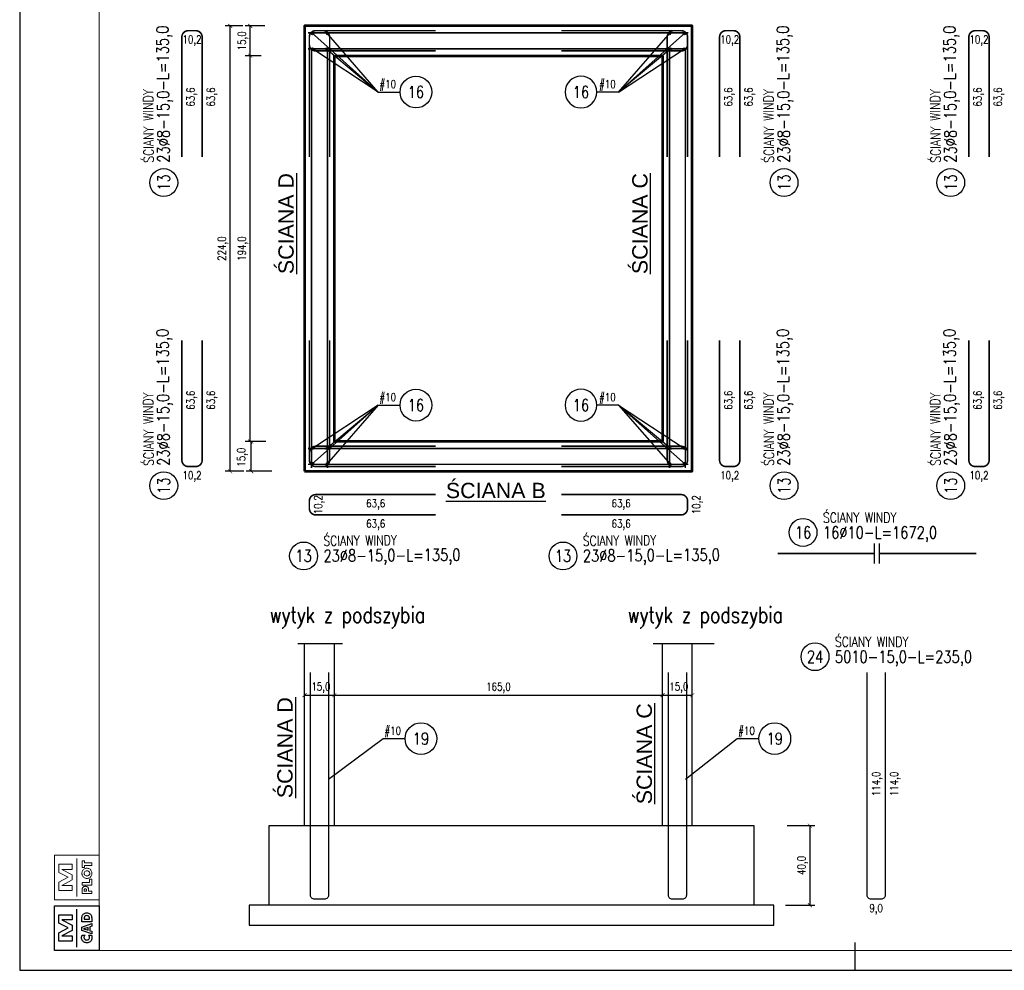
# Model space of a CAD drawing. Header units: millimetres. Extents: x 49320 to 60117, y -4209 to 20568.
# Tile 161 of 252: x 55496 to 55992, y 605 to 1083. Entities that reach past the tile are written whole.
import ezdxf
from ezdxf.enums import TextEntityAlignment as Align

# ---------------------------------------------------------------- set-up
doc = ezdxf.new("R2010")
doc.units = ezdxf.units.MM
doc.linetypes.add('_DASH', pattern=[10, 8, -2])
doc.linetypes.add('CONTINOUS', pattern=[0])
doc.layers.add('_AA ściany proj.', color=7, linetype='CONTINOUS', lineweight=53, true_color=0x0037db)
for name, color, linetype in [('_mt_wymiary konstr', 3, 'Continuous'), ('e-cad_cienkie', 1, 'Continuous'), ('e-cad_opisy', 7, 'Continuous'), ('e-cad_prety_przekroj', 4, 'Continuous'), ('e-cad_prety_widok', 3, 'Continuous'), ('e-cad_wymiary', 1, 'Continuous'), ('M_Ramki markery', 1, 'Continuous'), ('M_Ramki znaczniki', 6, 'Continuous'), ('RAMKA', 3, 'Continuous')]:
    doc.layers.add(name, color=color, linetype=linetype)
doc.layers.add('e-cad_rzutnie', color=61, linetype='Continuous', plot=False)
for name, color, linetype, lineweight in [('M_Ramki do druku', 7, 'Continuous', 25), ('M_Ramki rysunków', 2, 'Continuous', 25), ('OBRYS', 2, 'Continuous', 25)]:
    doc.layers.add(name, color=color, linetype=linetype, lineweight=lineweight)
doc.styles.add('ARIAL_CE', font='txt', dxfattribs={"height": 12})
doc.styles.add('e-cad_1', font='simplex.shx', dxfattribs={"width": 0.8})
doc.styles.add('MCAD_TS', font='GENISO.SHX', dxfattribs={"width": 0.8})
doc.dimstyles.new('e-cad_1_20_[cm]', dxfattribs={"dimtxt": 0.18, "dimasz": 0.18, "dimexe": 0.18, "dimexo": 0.0625, "dimgap": 0.09, "dimtad": 0, "dimtih": 1, "dimtoh": 1, "dimdec": 4, "dimzin": 0, "dimdsep": 46, "dimtxsty": 'Standard', "dimcen": 0.09, "dimadec": 0, "dimazin": 0, "dimtfac": 1, "dimtdec": 4, "dimtofl": 0, "dimtmove": 0, "dimatfit": 3, "dimfxl": 1, "dimtolj": 1, "dimtzin": 0, "dimarcsym": 0})
doc.dimstyles.new('e-cad_1_20_[mm]', dxfattribs={"dimtxt": 0.18, "dimasz": 0.18, "dimexe": 0.18, "dimexo": 0.0625, "dimgap": 0.09, "dimtad": 0, "dimtih": 1, "dimtoh": 1, "dimdec": 4, "dimzin": 0, "dimdsep": 46, "dimtxsty": 'Standard', "dimcen": 0.09, "dimadec": 0, "dimazin": 0, "dimtfac": 1, "dimtdec": 4, "dimtofl": 0, "dimtmove": 0, "dimatfit": 3, "dimfxl": 1, "dimtolj": 1, "dimtzin": 0, "dimarcsym": 0})

# ---------------------------------------------------------------- blocks, each defined once
blk = doc.blocks.new('_ArchTick')
at = {"color": 0, "linetype": 'ByBlock', "const_width": 0.15}
blk.add_lwpolyline([(-0.5, -0.5), (0.5, 0.5)], dxfattribs=at)
blk = doc.blocks.new('*D1420')
at = {"layer": '_mt_wymiary konstr', "lineweight": -2, "ltscale": 0.08}
for p, q in [((55620.12, 871.23), (55610.29, 871.23)), ((55612.79, 856.23), (55612.79, 871.23)), ((55623.07, 856.23), (55610.29, 856.23))]:
    blk.add_line(p, q, dxfattribs=at)
at = {"layer": 'Defpoints', "color": 0}
for p in [(55612.79, 871.23), (55621.37, 871.23), (55624.32, 856.23)]:
    blk.add_point(p, dxfattribs=at)
at = {"layer": '_mt_wymiary konstr', "linetype": 'ByBlock', "lineweight": -2, "xscale": 2, "yscale": 2, "zscale": 2}
for p, rotation in [((55612.79, 871.23), 90), ((55612.79, 856.23), 270)]:
    blk.add_blockref('_ArchTick', p, dxfattribs=dict(at, rotation=rotation))
at = {"layer": '_mt_wymiary konstr', "color": 7, "insert": (55608.35, 863.33), "char_height": 4, "attachment_point": 5, "rotation": 90, "style": 'e-cad_1'}
blk.add_mtext('15,0', dxfattribs=at)
blk = doc.blocks.new('*D1421')
at = {"layer": '_mt_wymiary konstr', "lineweight": -2, "ltscale": 0.08}
for p, q in [((55617.84, 1065.23), (55609.75, 1065.23)), ((55612.25, 871.23), (55612.25, 1065.23)), ((55620.12, 871.23), (55609.75, 871.23))]:
    blk.add_line(p, q, dxfattribs=at)
at = {"layer": 'Defpoints', "color": 0}
for p in [(55612.25, 1065.23), (55619.09, 1065.23), (55621.37, 871.23)]:
    blk.add_point(p, dxfattribs=at)
at = {"layer": '_mt_wymiary konstr', "linetype": 'ByBlock', "lineweight": -2, "xscale": 2, "yscale": 2, "zscale": 2}
for p, rotation in [((55612.25, 1065.23), 90), ((55612.25, 871.23), 270)]:
    blk.add_blockref('_ArchTick', p, dxfattribs=dict(at, rotation=rotation))
at = {"layer": '_mt_wymiary konstr', "color": 7, "insert": (55608.62, 968.23), "char_height": 4, "attachment_point": 5, "rotation": 90, "style": 'e-cad_1'}
blk.add_mtext('194,0', dxfattribs=at)
blk = doc.blocks.new('*D1422')
at = {"layer": '_mt_wymiary konstr', "lineweight": -2, "ltscale": 0.08}
for p, q in [((55608.5, 1080.23), (55599.68, 1080.23)), ((55602.18, 856.23), (55602.18, 1080.23)), ((55609.04, 856.23), (55599.68, 856.23))]:
    blk.add_line(p, q, dxfattribs=at)
at = {"layer": 'Defpoints', "color": 0}
for p in [(55602.18, 1080.23), (55609.75, 1080.23), (55610.29, 856.23)]:
    blk.add_point(p, dxfattribs=at)
at = {"layer": '_mt_wymiary konstr', "linetype": 'ByBlock', "lineweight": -2, "xscale": 2, "yscale": 2, "zscale": 2}
for p, rotation in [((55602.18, 1080.23), 90), ((55602.18, 856.23), 270)]:
    blk.add_blockref('_ArchTick', p, dxfattribs=dict(at, rotation=rotation))
at = {"layer": '_mt_wymiary konstr', "color": 7, "insert": (55598.55, 968.23), "char_height": 4, "attachment_point": 5, "rotation": 90, "style": 'e-cad_1'}
blk.add_mtext('224,0', dxfattribs=at)
blk = doc.blocks.new('*D1424')
at = {"layer": '_mt_wymiary konstr', "lineweight": -2, "ltscale": 0.08}
for p, q in [((55619.59, 1080.23), (55609.75, 1080.23)), ((55612.25, 1065.23), (55612.25, 1080.23)), ((55617.84, 1065.23), (55609.75, 1065.23))]:
    blk.add_line(p, q, dxfattribs=at)
at = {"layer": 'Defpoints', "color": 0}
for p in [(55612.25, 1080.23), (55620.84, 1080.23), (55619.09, 1065.23)]:
    blk.add_point(p, dxfattribs=at)
at = {"layer": '_mt_wymiary konstr', "linetype": 'ByBlock', "lineweight": -2, "xscale": 2, "yscale": 2, "zscale": 2}
for p, rotation in [((55612.25, 1080.23), 90), ((55612.25, 1065.23), 270)]:
    blk.add_blockref('_ArchTick', p, dxfattribs=dict(at, rotation=rotation))
at = {"layer": '_mt_wymiary konstr', "color": 7, "insert": (55608.62, 1072.73), "char_height": 4, "attachment_point": 5, "rotation": 90, "style": 'e-cad_1'}
blk.add_mtext('15,0', dxfattribs=at)
blk = doc.blocks.new('mcadram')
at = {"color": 0, "linetype": 'ByBlock'}
for points in [[(-11.21, 0), (-11.21, 11.21), (0, 11.21), (0, 0)], [(-6.78, 2.37), (-10.13, 2.37), (-10.13, 4.43), (-7.84, 5.67), (-10.13, 6.89), (-10.13, 8.96), (-6.78, 8.96), (-6.78, 7.68), (-9.42, 7.68), (-6.78, 6.32), (-6.78, 5), (-9.42, 3.65), (-6.78, 3.65)], [(-1.88, 7.19), (-4.38, 7.19), (-4.38, 7.71), (-4.37, 8.06), (-4.35, 8.34), (-4.32, 8.53), (-4.28, 8.69), (-4.22, 8.83), (-4.14, 8.96), (-4.02, 9.1), (-3.88, 9.22), (-3.72, 9.32), (-3.54, 9.39), (-3.34, 9.43), (-3.13, 9.44), (-2.91, 9.43), (-2.72, 9.39), (-2.54, 9.32), (-2.38, 9.22), (-2.23, 9.1), (-2.11, 8.96), (-2.04, 8.83), (-1.98, 8.7), (-1.93, 8.55), (-1.9, 8.36), (-1.89, 8.12), (-1.88, 7.83), (-1.88, 7.71)], [(-2.44, 7.87), (-2.44, 7.98), (-2.46, 8.22), (-2.51, 8.42), (-2.6, 8.57), (-2.74, 8.67), (-2.91, 8.73), (-3.13, 8.75), (-3.34, 8.73), (-3.52, 8.67), (-3.65, 8.56), (-3.74, 8.42), (-3.8, 8.22), (-3.82, 7.98), (-3.82, 7.86)], [(-1.88, 4.16), (-4.38, 5.02), (-4.38, 5.87), (-1.88, 6.73), (-1.88, 6.06), (-2.33, 5.93), (-2.33, 4.96), (-1.88, 4.83)], [(-2.81, 5.11), (-2.81, 5.79), (-3.64, 5.53), (-3.67, 5.52), (-3.71, 5.51), (-3.76, 5.5), (-3.82, 5.49), (-3.89, 5.47), (-3.97, 5.45), (-3.91, 5.43), (-3.85, 5.42), (-3.8, 5.4), (-3.74, 5.39), (-3.69, 5.38), (-3.64, 5.36)], [(-4.28, 3.85), (-3.53, 3.85), (-3.63, 3.75), (-3.7, 3.66), (-3.76, 3.57), (-3.8, 3.47), (-3.83, 3.37), (-3.83, 3.27), (-3.81, 3.09), (-3.75, 2.93), (-3.63, 2.8), (-3.49, 2.7), (-3.31, 2.64), (-3.11, 2.62), (-2.92, 2.64), (-2.76, 2.7), (-2.61, 2.8), (-2.5, 2.94), (-2.44, 3.09), (-2.42, 3.27), (-2.42, 3.38), (-2.45, 3.47), (-2.49, 3.57), (-2.55, 3.66), (-2.62, 3.76), (-2.72, 3.85), (-1.97, 3.85), (-1.92, 3.74), (-1.89, 3.63), (-1.85, 3.53), (-1.83, 3.42), (-1.82, 3.31), (-1.82, 3.2), (-1.82, 3.07), (-1.84, 2.94), (-1.86, 2.82), (-1.9, 2.71), (-1.95, 2.61), (-2.01, 2.51), (-2.15, 2.33), (-2.3, 2.19), (-2.48, 2.08), (-2.68, 2), (-2.89, 1.95), (-3.12, 1.93), (-3.31, 1.94), (-3.48, 1.97), (-3.65, 2.03), (-3.8, 2.1), (-3.94, 2.19), (-4.07, 2.31), (-4.18, 2.43), (-4.27, 2.56), (-4.34, 2.71), (-4.39, 2.86), (-4.42, 3.03), (-4.43, 3.2), (-4.43, 3.31), (-4.42, 3.42), (-4.4, 3.53), (-4.37, 3.63), (-4.33, 3.74)]]:
    blk.add_lwpolyline(points, close=True, dxfattribs=at)
blk.add_lwpolyline([(-5.6, 0.82), (-5.6, 10.39)], dxfattribs=at)
blk = doc.blocks.new('mplotram')
at = {"color": 0, "linetype": 'ByBlock', "lineweight": -2}
for points in [[(-11.21, 0), (-11.21, 11.21), (0, 11.21), (0, 0)], [(-6.78, 2.37), (-10.13, 2.37), (-10.13, 4.43), (-7.84, 5.67), (-10.13, 6.89), (-10.13, 8.96), (-6.78, 8.96), (-6.78, 7.68), (-9.42, 7.68), (-6.78, 6.32), (-6.78, 5), (-9.42, 3.65), (-6.78, 3.65)], [(-3.08, 7.96), (-2.91, 7.95), (-2.75, 7.92), (-2.59, 7.87), (-2.45, 7.79), (-2.31, 7.7), (-2.19, 7.59), (-2.08, 7.46), (-1.99, 7.32), (-1.91, 7.17), (-1.86, 7.01), (-1.83, 6.84), (-1.82, 6.67), (-1.83, 6.5), (-1.86, 6.34), (-1.91, 6.18), (-1.99, 6.02), (-2.08, 5.89), (-2.19, 5.76), (-2.31, 5.65), (-2.45, 5.55), (-2.6, 5.48), (-2.75, 5.42), (-2.91, 5.39), (-3.08, 5.38), (-3.25, 5.39), (-3.41, 5.42), (-3.57, 5.48), (-3.72, 5.55), (-3.85, 5.65), (-3.98, 5.76), (-4.09, 5.89), (-4.18, 6.02), (-4.25, 6.18), (-4.31, 6.34), (-4.34, 6.5), (-4.35, 6.67), (-4.34, 6.84), (-4.31, 7.01), (-4.25, 7.17), (-4.18, 7.32), (-4.09, 7.46), (-3.98, 7.59), (-3.85, 7.7), (-3.72, 7.79), (-3.57, 7.87), (-3.41, 7.92), (-3.25, 7.95)], [(-1.88, 8.66), (-3.72, 8.66), (-3.72, 8.12), (-4.29, 8.12), (-4.29, 9.86), (-3.72, 9.86), (-3.72, 9.32), (-1.88, 9.32)], [(-1.88, 3.74), (-4.29, 3.74), (-4.29, 4.4), (-2.44, 4.4), (-2.44, 5.22), (-1.88, 5.22)], [(-2.37, 6.67), (-2.4, 6.84), (-2.46, 7), (-2.57, 7.12), (-2.72, 7.22), (-2.89, 7.28), (-3.08, 7.3), (-3.27, 7.28), (-3.44, 7.22), (-3.59, 7.12), (-3.7, 6.99), (-3.77, 6.84), (-3.79, 6.67), (-3.77, 6.5), (-3.7, 6.35), (-3.59, 6.22), (-3.44, 6.12), (-3.27, 6.06), (-3.08, 6.04), (-2.89, 6.06), (-2.72, 6.12), (-2.57, 6.22), (-2.46, 6.35), (-2.39, 6.5)], [(-1.88, 2.22), (-1.88, 1.6), (-4.29, 1.6), (-4.29, 2.29), (-4.29, 2.53), (-4.28, 2.72), (-4.26, 2.86), (-4.22, 2.96), (-4.18, 3.05), (-4.12, 3.14), (-4.04, 3.22), (-3.95, 3.29), (-3.84, 3.34), (-3.73, 3.38), (-3.61, 3.4), (-3.47, 3.41), (-3.34, 3.4), (-3.21, 3.38), (-3.09, 3.34), (-2.99, 3.29), (-2.9, 3.22), (-2.82, 3.14), (-2.78, 3.06), (-2.74, 2.98), (-2.71, 2.89), (-2.69, 2.78), (-2.68, 2.64), (-2.68, 2.45), (-2.68, 2.34), (-2.68, 2.22)], [(-3.21, 2.22), (-3.21, 2.34), (-3.21, 2.49), (-3.24, 2.6), (-3.27, 2.68), (-3.33, 2.73), (-3.4, 2.76), (-3.49, 2.77), (-3.59, 2.76), (-3.66, 2.73), (-3.71, 2.68), (-3.75, 2.6), (-3.77, 2.49), (-3.77, 2.35), (-3.77, 2.22)]]:
    blk.add_lwpolyline(points, close=True, dxfattribs=at)
blk.add_lwpolyline([(-5.6, 0.82), (-5.6, 10.39)], dxfattribs=at)
blk = doc.blocks.new('mcad_logo_ram')
at = {"layer": 'M_Ramki rysunków', "color": 0, "linetype": 'ByBlock', "lineweight": -2, "rotation": 270}
for name, p in [('mcadram', (0, 0)), ('mplotram', (12.71, 0))]:
    blk.add_blockref(name, p, dxfattribs=at)
blk = doc.blocks.new('Znacznik_narozny_v2')
at = {"layer": 'M_Ramki znaczniki'}
blk.add_lwpolyline([(0, -20), (0, 0), (20, 0)], dxfattribs=at)
blk = doc.blocks.new('*U398')
at = {"layer": 'M_Ramki do druku'}
blk.add_line((210, 5), (210, 0), dxfattribs=at)
at = {"layer": 'M_Ramki markery'}
blk.add_line((210, 7), (210, 5), dxfattribs=at)
at = {"layer": 'M_Ramki rysunków', "color": 0, "linetype": 'ByBlock', "lineweight": -2}
blk.add_lwpolyline([(20, 5), (20, 292), (670, 292), (670, 5)], close=True, dxfattribs=at)
at = {"layer": 'M_Ramki rysunków', "color": 0, "linetype": 'ByBlock', "lineweight": -2, "rotation": 90}
blk.add_blockref('mcad_logo_ram', (20, 5), dxfattribs=at)
at = {"layer": 'M_Ramki znaczniki', "xscale": -1, "rotation": 180}
blk.add_blockref('Znacznik_narozny_v2', (0, 0), dxfattribs=at)
at = {"layer": 'M_Ramki do druku', "style": 'MCAD_TS', "width": 0.8}
for tag, p in [('KOMENTARZ', (11.54, 30.57)), ('RYSUNEK', (15.28, 30.57)), ('DATA', (19.02, 30.57))]:
    blk.add_attdef(tag, p, '', height=2, rotation=90, dxfattribs=at)
blk = doc.blocks.new('*D1447')
at = {"layer": '_mt_wymiary konstr', "lineweight": -2, "ltscale": 0.08}
for p, q in [((55639.6, 739.35), (55639.6, 746.18)), ((55639.6, 743.68), (55654.6, 743.68)), ((55654.6, 738.12), (55654.6, 746.18))]:
    blk.add_line(p, q, dxfattribs=at)
at = {"layer": 'Defpoints', "color": 0}
for p in [(55654.6, 743.68), (55639.6, 738.1), (55654.6, 736.87)]:
    blk.add_point(p, dxfattribs=at)
at = {"layer": '_mt_wymiary konstr', "linetype": 'ByBlock', "lineweight": -2, "xscale": 2, "yscale": 2, "zscale": 2, "rotation": 180}
blk.add_blockref('_ArchTick', (55639.6, 743.68), dxfattribs=at)
at = {"layer": '_mt_wymiary konstr', "linetype": 'ByBlock', "lineweight": -2, "xscale": 2, "yscale": 2, "zscale": 2}
blk.add_blockref('_ArchTick', (55654.6, 743.68), dxfattribs=at)
at = {"layer": '_mt_wymiary konstr', "color": 7, "insert": (55647.82, 747.4), "char_height": 4, "attachment_point": 5, "style": 'e-cad_1'}
blk.add_mtext('15,0', dxfattribs=at)
blk = doc.blocks.new('*D1448')
at = {"layer": '_mt_wymiary konstr', "lineweight": -2, "ltscale": 0.08}
for p, q in [((55654.6, 738.12), (55654.6, 746.18)), ((55654.6, 743.68), (55819.6, 743.68)), ((55819.6, 738.05), (55819.6, 746.18))]:
    blk.add_line(p, q, dxfattribs=at)
at = {"layer": 'Defpoints', "color": 0}
for p in [(55819.6, 743.68), (55654.6, 736.87), (55819.6, 736.8)]:
    blk.add_point(p, dxfattribs=at)
at = {"layer": '_mt_wymiary konstr', "linetype": 'ByBlock', "lineweight": -2, "xscale": 2, "yscale": 2, "zscale": 2, "rotation": 180}
blk.add_blockref('_ArchTick', (55654.6, 743.68), dxfattribs=at)
at = {"layer": '_mt_wymiary konstr', "linetype": 'ByBlock', "lineweight": -2, "xscale": 2, "yscale": 2, "zscale": 2}
blk.add_blockref('_ArchTick', (55819.6, 743.68), dxfattribs=at)
at = {"layer": '_mt_wymiary konstr', "color": 7, "insert": (55737.1, 747.31), "char_height": 4, "attachment_point": 5, "style": 'e-cad_1'}
blk.add_mtext('165,0', dxfattribs=at)
blk = doc.blocks.new('*D1449')
at = {"layer": '_mt_wymiary konstr', "lineweight": -2, "ltscale": 0.711111}
for p, q in [((55882.32, 678.05), (55896.22, 678.05)), ((55893.72, 678.05), (55893.72, 638.05)), ((55881.49, 638.05), (55896.22, 638.05))]:
    blk.add_line(p, q, dxfattribs=at)
at = {"layer": 'Defpoints', "color": 0}
for p in [(55881.07, 678.05), (55880.24, 638.05), (55893.72, 638.05)]:
    blk.add_point(p, dxfattribs=at)
at = {"layer": '_mt_wymiary konstr', "linetype": 'ByBlock', "lineweight": -2, "xscale": 2, "yscale": 2, "zscale": 2}
for p, rotation in [((55893.72, 678.05), 90), ((55893.72, 638.05), 270)]:
    blk.add_blockref('_ArchTick', p, dxfattribs=dict(at, rotation=rotation))
at = {"layer": '_mt_wymiary konstr', "color": 7, "insert": (55890.09, 658.05), "char_height": 4, "attachment_point": 5, "rotation": 90, "style": 'e-cad_1'}
blk.add_mtext('40,0', dxfattribs=at)
blk = doc.blocks.new('e-cad_ZelbetOpisNiezliczalny_1P')
at = {"layer": 'e-cad_cienkie'}
blk.add_circle((4, 0), 4, dxfattribs=at)
at = {"layer": 'e-cad_opisy', "ltscale": 0.04, "style": 'e-cad_1', "width": 0.8}
for tag, p in [('OPIS', (-1, 1)), ('UWAGI', (-1, -3))]:
    blk.add_attdef(tag, text='', height=2, dxfattribs=at).set_placement(p, align=Align.RIGHT)
blk.add_attdef('NR', text='', height=3, dxfattribs=at).set_placement((4, 0), align=Align.MIDDLE_CENTER)
blk = doc.blocks.new('*D1450')
at = {"layer": '_mt_wymiary konstr', "lineweight": -2, "ltscale": 0.08}
for p, q in [((55819.6, 739.35), (55819.6, 746.18)), ((55819.6, 743.68), (55834.6, 743.68)), ((55834.6, 738.12), (55834.6, 746.18))]:
    blk.add_line(p, q, dxfattribs=at)
at = {"layer": 'Defpoints', "color": 0}
for p in [(55834.6, 743.68), (55819.6, 738.1), (55834.6, 736.87)]:
    blk.add_point(p, dxfattribs=at)
at = {"layer": '_mt_wymiary konstr', "linetype": 'ByBlock', "lineweight": -2, "xscale": 2, "yscale": 2, "zscale": 2, "rotation": 180}
blk.add_blockref('_ArchTick', (55819.6, 743.68), dxfattribs=at)
at = {"layer": '_mt_wymiary konstr', "linetype": 'ByBlock', "lineweight": -2, "xscale": 2, "yscale": 2, "zscale": 2}
blk.add_blockref('_ArchTick', (55834.6, 743.68), dxfattribs=at)
at = {"layer": '_mt_wymiary konstr', "color": 7, "insert": (55827.82, 747.4), "char_height": 4, "attachment_point": 5, "style": 'e-cad_1'}
blk.add_mtext('15,0', dxfattribs=at)
blk = doc.blocks.new('e-cad_ZelbetOpis_7')
blk.add_circle((5, 5), 3.5)
at = {"layer": 'e-cad_opisy', "style": 'e-cad_1', "width": 0.8, "flags": 1}
for tag, p in [('SREDNICA', (25, 8)), ('DLUGOSC', (25, 7.5)), ('KOD', (30, 8)), ('HAK_1', (30, 7.5)), ('SZT', (25, 7)), ('GATUNEK_STALI', (25, 6.5)), ('OPIS_2', (25, 5.5)), ('KLASA_STALI', (25, 6)), ('A', (30, 6.5)), ('C', (30, 5.5)), ('HAK_2', (30, 7)), ('B', (30, 6)), ('D', (30, 5)), ('E', (30, 4.5)), ('F', (30, 4)), ('R', (30, 3.5)), ('HAK_1_DLUGOSC', (30, 3)), ('HAK_2_DLUGOSC', (30, 2.5)), ('KIERUNEK', (30, 2))]:
    blk.add_attdef(tag, p, '', height=0.3, dxfattribs=at)
at = {"layer": 'e-cad_opisy', "style": 'e-cad_1', "width": 0.8}
blk.add_attdef('NR', text='', height=3, dxfattribs=at).set_placement((5, 3.5), align=Align.CENTER)
for tag, p in [('OPIS_1', (10, 3.5)), ('UWAGI', (10, -6))]:
    blk.add_attdef(tag, p, '', height=3, dxfattribs=at)
at = {"layer": 'e-cad_rzutnie', "style": 'e-cad_1', "width": 0.8}
blk.add_attdef('POZYCJA', (10, 7.5), '', height=2.5, dxfattribs=at)

msp = doc.modelspace()

# ---------------------------------------------------------------- hatches: boundary and pattern name
at = {"layer": 'e-cad_prety_przekroj', "ltscale": 80}
h = msp.add_hatch(color=256, dxfattribs=at)
edge = h.paths.add_edge_path()
edge.add_arc((55643.6, 1076.24), 0.5, -270, 90, ccw=False)
h = msp.add_hatch(color=256, dxfattribs=at)
edge = h.paths.add_edge_path()
edge.add_arc((55643.6, 1076.23), 0.5, -270, 90, ccw=False)
h = msp.add_hatch(color=256, dxfattribs=at)
edge = h.paths.add_edge_path()
edge.add_arc((55643.6, 1076.23), 0.5, -270, 90, ccw=False)
h = msp.add_hatch(color=256, dxfattribs=at)
edge = h.paths.add_edge_path()
edge.add_arc((55651.11, 1076.23), 0.5, 180, 540)
h = msp.add_hatch(color=256, dxfattribs=at)
edge = h.paths.add_edge_path()
edge.add_arc((55651.12, 1076.23), 0.5, 180, 540)
h = msp.add_hatch(color=256, dxfattribs=at)
edge = h.paths.add_edge_path()
edge.add_arc((55651.12, 1076.23), 0.5, 180, 540)
h = msp.add_hatch(color=256, dxfattribs=at)
edge = h.paths.add_edge_path()
edge.add_arc((55823.08, 1076.23), 0.5, 0, 360, ccw=False)
h = msp.add_hatch(color=256, dxfattribs=at)
edge = h.paths.add_edge_path()
edge.add_arc((55823.08, 1076.23), 0.5, 0, 360, ccw=False)
h = msp.add_hatch(color=256, dxfattribs=at)
edge = h.paths.add_edge_path()
edge.add_arc((55823.09, 1076.23), 0.5, 0, 360, ccw=False)
h = msp.add_hatch(color=256, dxfattribs=at)
edge = h.paths.add_edge_path()
edge.add_arc((55830.6, 1076.24), 0.5, 90, 450)
h = msp.add_hatch(color=256, dxfattribs=at)
edge = h.paths.add_edge_path()
edge.add_arc((55830.6, 1076.23), 0.5, 90, 450)
h = msp.add_hatch(color=256, dxfattribs=at)
edge = h.paths.add_edge_path()
edge.add_arc((55830.6, 1076.23), 0.5, 90, 450)
h = msp.add_hatch(color=256, dxfattribs=at)
edge = h.paths.add_edge_path()
edge.add_arc((55643.6, 1068.72), 0.5, -270, 90, ccw=False)
h = msp.add_hatch(color=256, dxfattribs=at)
edge = h.paths.add_edge_path()
edge.add_arc((55643.6, 1068.71), 0.5, -270, 90, ccw=False)
h = msp.add_hatch(color=256, dxfattribs=at)
edge = h.paths.add_edge_path()
edge.add_arc((55643.6, 1068.71), 0.5, -270, 90, ccw=False)
h = msp.add_hatch(color=256, dxfattribs=at)
edge = h.paths.add_edge_path()
edge.add_arc((55650.6, 1068.72), 0.5, 90, 450)
h = msp.add_hatch(color=256, dxfattribs=at)
edge = h.paths.add_edge_path()
edge.add_arc((55650.6, 1068.71), 0.5, 90, 450)
h = msp.add_hatch(color=256, dxfattribs=at)
edge = h.paths.add_edge_path()
edge.add_arc((55650.6, 1068.71), 0.5, 90, 450)
h = msp.add_hatch(color=256, dxfattribs=at)
edge = h.paths.add_edge_path()
edge.add_arc((55823.6, 1068.72), 0.5, -270, 90, ccw=False)
h = msp.add_hatch(color=256, dxfattribs=at)
edge = h.paths.add_edge_path()
edge.add_arc((55823.6, 1068.71), 0.5, -270, 90, ccw=False)
h = msp.add_hatch(color=256, dxfattribs=at)
edge = h.paths.add_edge_path()
edge.add_arc((55823.6, 1068.71), 0.5, -270, 90, ccw=False)
h = msp.add_hatch(color=256, dxfattribs=at)
edge = h.paths.add_edge_path()
edge.add_arc((55830.6, 1068.72), 0.5, 90, 450)
h = msp.add_hatch(color=256, dxfattribs=at)
edge = h.paths.add_edge_path()
edge.add_arc((55830.6, 1068.71), 0.5, 90, 450)
h = msp.add_hatch(color=256, dxfattribs=at)
edge = h.paths.add_edge_path()
edge.add_arc((55830.6, 1068.71), 0.5, 90, 450)
h = msp.add_hatch(color=256, dxfattribs=at)
edge = h.paths.add_edge_path()
edge.add_arc((55643.6, 867.75), 0.5, 270, 630)
h = msp.add_hatch(color=256, dxfattribs=at)
edge = h.paths.add_edge_path()
edge.add_arc((55643.6, 867.74), 0.5, 270, 630)
h = msp.add_hatch(color=256, dxfattribs=at)
edge = h.paths.add_edge_path()
edge.add_arc((55643.6, 867.73), 0.5, 270, 630)
h = msp.add_hatch(color=256, dxfattribs=at)
edge = h.paths.add_edge_path()
edge.add_arc((55650.6, 867.75), 0.5, -90, 270, ccw=False)
h = msp.add_hatch(color=256, dxfattribs=at)
edge = h.paths.add_edge_path()
edge.add_arc((55650.6, 867.74), 0.5, -90, 270, ccw=False)
h = msp.add_hatch(color=256, dxfattribs=at)
edge = h.paths.add_edge_path()
edge.add_arc((55650.6, 867.73), 0.5, -90, 270, ccw=False)
h = msp.add_hatch(color=256, dxfattribs=at)
edge = h.paths.add_edge_path()
edge.add_arc((55823.6, 867.75), 0.5, 270, 630)
h = msp.add_hatch(color=256, dxfattribs=at)
edge = h.paths.add_edge_path()
edge.add_arc((55823.6, 867.74), 0.5, 270, 630)
h = msp.add_hatch(color=256, dxfattribs=at)
edge = h.paths.add_edge_path()
edge.add_arc((55823.6, 867.73), 0.5, 270, 630)
h = msp.add_hatch(color=256, dxfattribs=at)
edge = h.paths.add_edge_path()
edge.add_arc((55830.6, 867.75), 0.5, -90, 270, ccw=False)
h = msp.add_hatch(color=256, dxfattribs=at)
edge = h.paths.add_edge_path()
edge.add_arc((55830.6, 867.74), 0.5, -90, 270, ccw=False)
h = msp.add_hatch(color=256, dxfattribs=at)
edge = h.paths.add_edge_path()
edge.add_arc((55830.6, 867.73), 0.5, -90, 270, ccw=False)
h = msp.add_hatch(color=256, dxfattribs=at)
edge = h.paths.add_edge_path()
edge.add_arc((55643.6, 860.23), 0.5, 270, 630)
h = msp.add_hatch(color=256, dxfattribs=at)
edge = h.paths.add_edge_path()
edge.add_arc((55643.6, 860.23), 0.5, 270, 630)
h = msp.add_hatch(color=256, dxfattribs=at)
edge = h.paths.add_edge_path()
edge.add_arc((55643.6, 860.22), 0.5, 270, 630)
h = msp.add_hatch(color=256, dxfattribs=at)
edge = h.paths.add_edge_path()
edge.add_arc((55651.11, 860.23), 0.5, -180, 180, ccw=False)
h = msp.add_hatch(color=256, dxfattribs=at)
edge = h.paths.add_edge_path()
edge.add_arc((55651.12, 860.23), 0.5, -180, 180, ccw=False)
h = msp.add_hatch(color=256, dxfattribs=at)
edge = h.paths.add_edge_path()
edge.add_arc((55651.12, 860.23), 0.5, -180, 180, ccw=False)
h = msp.add_hatch(color=256, dxfattribs=at)
edge = h.paths.add_edge_path()
edge.add_arc((55823.08, 860.23), 0.5, 0, 360)
h = msp.add_hatch(color=256, dxfattribs=at)
edge = h.paths.add_edge_path()
edge.add_arc((55823.08, 860.23), 0.5, 0, 360)
h = msp.add_hatch(color=256, dxfattribs=at)
edge = h.paths.add_edge_path()
edge.add_arc((55823.09, 860.23), 0.5, 0, 360)
h = msp.add_hatch(color=256, dxfattribs=at)
edge = h.paths.add_edge_path()
edge.add_arc((55830.6, 860.23), 0.5, -90, 270, ccw=False)
h = msp.add_hatch(color=256, dxfattribs=at)
edge = h.paths.add_edge_path()
edge.add_arc((55830.6, 860.23), 0.5, -90, 270, ccw=False)
h = msp.add_hatch(color=256, dxfattribs=at)
edge = h.paths.add_edge_path()
edge.add_arc((55830.6, 860.22), 0.5, -90, 270, ccw=False)

# ---------------------------------------------------------------- linework, layer by layer
at = {"ltscale": 0.8}
for p, q in [((55636.28, 769.6), (55658.72, 769.6)), ((55814.83, 769.6), (55845.55, 769.6))]:
    msp.add_line(p, q, dxfattribs=at)
at = {"layer": '_AA ściany proj.', "ltscale": 3}
for points in [[(55639.6, 856.23), (55834.6, 856.23), (55834.6, 1080.23), (55639.6, 1080.23)], [(55654.6, 1065.23), (55819.6, 1065.23), (55819.6, 871.23), (55654.6, 871.23)]]:
    msp.add_lwpolyline(points, close=True, dxfattribs=at)
at = {"layer": 'e-cad_cienkie', "ltscale": 0.307692}
for p, q in [((55676.68, 1046.97, 0), (55650.6, 1076.85)), ((55797.52, 1046.97, 0), (55823.6, 1076.85)), ((55676.68, 889.51, 0), (55650.6, 859.64)), ((55797.52, 889.51, 0), (55823.6, 859.64))]:
    msp.add_line(p, q, dxfattribs=at)
at = {"layer": 'e-cad_cienkie', "ltscale": 0.307692, "elevation": 0}
for points in [[(55676.68, 1046.97), (55643.6, 1068.71)], [(55650.6, 1068.71), (55676.68, 1046.97)], [(55797.52, 1046.97), (55830.6, 1068.71)], [(55823.6, 1068.71), (55797.52, 1046.97)], [(55676.68, 1046.97), (55687.6, 1046.97)], [(55797.52, 1046.97), (55786.6, 1046.97)], [(55676.68, 889.51), (55643.6, 867.78)], [(55650.6, 867.78), (55676.68, 889.51)], [(55676.68, 889.51), (55687.6, 889.51)], [(55797.52, 889.51), (55786.6, 889.51)], [(55797.52, 889.51), (55830.6, 867.78)], [(55823.6, 867.78), (55797.52, 889.51)]]:
    msp.add_lwpolyline(points, dxfattribs=at)
at = {"layer": 'e-cad_cienkie', "ltscale": 0.8}
for points in [[(55926.25, 809.87), (55926.25, 819.87)], [(55928.75, 809.87), (55928.75, 819.87)]]:
    msp.add_lwpolyline(points, dxfattribs=at)
at = {"layer": 'e-cad_cienkie', "ltscale": 0.307692}
for points in [[(55679.2, 721.79), (55690.12, 721.79)], [(55857.14, 721.79), (55868.06, 721.79)]]:
    msp.add_lwpolyline(points, dxfattribs=at)
at = {"layer": 'e-cad_prety_przekroj', "ltscale": 80}
for centre in [(55643.6, 1076.24, 0), (55643.6, 1076.23, 0), (55643.6, 1076.23, 0), (55651.11, 1076.23, 0), (55651.12, 1076.23, 0), (55651.12, 1076.23, 0), (55823.08, 1076.23, 0), (55823.08, 1076.23, 0), (55823.09, 1076.23, 0), (55830.6, 1076.24, 0), (55830.6, 1076.23, 0), (55830.6, 1076.23, 0), (55643.6, 1068.72, 0), (55643.6, 1068.71, 0), (55643.6, 1068.71, 0), (55650.6, 1068.72, 0), (55650.6, 1068.71, 0), (55650.6, 1068.71, 0), (55823.6, 1068.72, 0), (55823.6, 1068.71, 0), (55823.6, 1068.71, 0), (55830.6, 1068.72, 0), (55830.6, 1068.71, 0), (55830.6, 1068.71, 0), (55643.6, 867.75, 0), (55643.6, 867.74, 0), (55643.6, 867.73, 0), (55650.6, 867.75, 0), (55650.6, 867.74, 0), (55650.6, 867.73, 0), (55823.6, 867.75, 0), (55823.6, 867.74, 0), (55823.6, 867.73, 0), (55830.6, 867.75, 0), (55830.6, 867.74, 0), (55830.6, 867.73, 0), (55643.6, 860.23, 0), (55643.6, 860.23, 0), (55643.6, 860.22, 0), (55651.11, 860.23, 0), (55651.12, 860.23, 0), (55651.12, 860.23, 0), (55823.08, 860.23, 0), (55823.08, 860.23, 0), (55823.09, 860.23, 0), (55830.6, 860.23, 0), (55830.6, 860.23, 0), (55830.6, 860.22, 0)]:
    msp.add_circle(centre, 0.5, dxfattribs=at)
at = {"layer": 'e-cad_prety_widok', "ltscale": 80, "elevation": 0}
for points in [[(55577.89, 1014.27, 0.8, 0.8, 0), (55577.89, 1074.63, 0.8, 0.8, -0.414214), (55581.09, 1077.83, 0.8, 0.8, 0), (55584.89, 1077.83, 0.8, 0.8, -0.414214), (55588.09, 1074.63, 0.8, 0.8, 0), (55588.09, 1014.27, 0, 0, 0)], [(55705.56, 1077.83, 0.8, 0.8, 0), (55645.2, 1077.83, 0.8, 0.8, 0.414214), (55642, 1074.63, 0.8, 0.8, 0), (55642, 1070.83, 0.8, 0.8, 0.414214), (55645.2, 1067.63, 0.8, 0.8, 0), (55705.56, 1067.63, 0, 0, 0)], [(55642, 1014.27, 0.8, 0.8, 0), (55642, 1074.63, 0.8, 0.8, -0.414214), (55645.2, 1077.83, 0.8, 0.8, 0), (55649, 1077.83, 0.8, 0.8, -0.414214), (55652.2, 1074.63, 0.8, 0.8, 0), (55652.2, 1014.27, 0, 0, 0)], [(55768.65, 1077.83, 0.8, 0.8, 0), (55829, 1077.83, 0.8, 0.8, -0.414214), (55832.2, 1074.63, 0.8, 0.8, 0), (55832.2, 1070.83, 0.8, 0.8, -0.414214), (55829, 1067.63, 0.8, 0.8, 0), (55768.65, 1067.63, 0, 0, 0)], [(55832.2, 1014.27, 0.8, 0.8, 0), (55832.2, 1074.63, 0.8, 0.8, 0.414214), (55829, 1077.83, 0.8, 0.8, 0), (55825.2, 1077.83, 0.8, 0.8, 0.414214), (55822, 1074.63, 0.8, 0.8, 0), (55822, 1014.27, 0, 0, 0)], [(55848.31, 1014.27, 0.8, 0.8, 0), (55848.31, 1074.63, 0.8, 0.8, -0.414214), (55851.51, 1077.83, 0.8, 0.8, 0), (55855.31, 1077.83, 0.8, 0.8, -0.414214), (55858.51, 1074.63, 0.8, 0.8, 0), (55858.51, 1014.27, 0, 0, 0)], [(55973.67, 1014.27, 0.8, 0.8, 0), (55973.67, 1074.63, 0.8, 0.8, -0.414214), (55976.87, 1077.83, 0.8, 0.8, 0), (55980.67, 1077.83, 0.8, 0.8, -0.414214), (55983.87, 1074.63, 0.8, 0.8, 0), (55983.87, 1014.27, 0, 0, 0)], [(55577.89, 922.18, 0.8, 0.8, 0), (55577.89, 861.83, 0.8, 0.8, 0.414214), (55581.09, 858.63, 0.8, 0.8, 0), (55584.89, 858.63, 0.8, 0.8, 0.414214), (55588.09, 861.83, 0.8, 0.8, 0), (55588.09, 922.18, 0, 0, 0)], [(55642, 922.18, 0.8, 0.8, 0), (55642, 861.83, 0.8, 0.8, 0.414214), (55645.2, 858.63, 0.8, 0.8, 0), (55649, 858.63, 0.8, 0.8, 0.414214), (55652.2, 861.83, 0.8, 0.8, 0), (55652.2, 922.18, 0, 0, 0)], [(55832.2, 922.18, 0.8, 0.8, 0), (55832.2, 861.83, 0.8, 0.8, -0.414214), (55829, 858.63, 0.8, 0.8, 0), (55825.2, 858.63, 0.8, 0.8, -0.414214), (55822, 861.83, 0.8, 0.8, 0), (55822, 922.18, 0, 0, 0)], [(55848.31, 922.18, 0.8, 0.8, 0), (55848.31, 861.83, 0.8, 0.8, 0.414214), (55851.51, 858.63, 0.8, 0.8, 0), (55855.31, 858.63, 0.8, 0.8, 0.414214), (55858.51, 861.83, 0.8, 0.8, 0), (55858.51, 922.18, 0, 0, 0)], [(55973.67, 922.18, 0.8, 0.8, 0), (55973.67, 861.83, 0.8, 0.8, 0.414214), (55976.87, 858.63, 0.8, 0.8, 0), (55980.67, 858.63, 0.8, 0.8, 0.414214), (55983.87, 861.83, 0.8, 0.8, 0), (55983.87, 922.18, 0, 0, 0)], [(55705.56, 858.63, 0.8, 0.8, 0), (55645.2, 858.63, 0.8, 0.8, -0.414214), (55642, 861.83, 0.8, 0.8, 0), (55642, 865.63, 0.8, 0.8, -0.414214), (55645.2, 868.83, 0.8, 0.8, 0), (55705.56, 868.83, 0, 0, 0)], [(55768.65, 858.63, 0.8, 0.8, 0), (55829, 858.63, 0.8, 0.8, 0.414214), (55832.2, 861.83, 0.8, 0.8, 0), (55832.2, 865.63, 0.8, 0.8, 0.414214), (55829, 868.83, 0.8, 0.8, 0), (55768.65, 868.83, 0, 0, 0)], [(55705.56, 844.52, 0.8, 0.8, 0), (55645.2, 844.52, 0.8, 0.8, 0.414214), (55642, 841.32, 0.8, 0.8, 0), (55642, 837.52, 0.8, 0.8, 0.414214), (55645.2, 834.32, 0.8, 0.8, 0), (55705.56, 834.32, 0, 0, 0)], [(55768.65, 844.52, 0.8, 0.8, 0), (55829, 844.52, 0.8, 0.8, -0.414214), (55832.2, 841.32, 0.8, 0.8, 0), (55832.2, 837.52, 0.8, 0.8, -0.414214), (55829, 834.32, 0.8, 0.8, 0), (55768.65, 834.32, 0, 0, 0)]]:
    msp.add_lwpolyline(points, format="xyseb", dxfattribs=at)
at = {"layer": 'e-cad_prety_widok', "color": 1, "linetype": '_DASH', "ltscale": 0.3}
for points in [[(55832.6, 1076.73, 0.8, 0.8, 0), (55641.27, 1076.73, 0, 0, 0)], [(55832.6, 1068.73, 0.8, 0.8, 0), (55641.27, 1068.73, 0, 0, 0)], [(55643.1, 1068.89, 0.8, 0.8, 0), (55643.1, 857.89, 0, 0, 0)], [(55651.1, 1068.89, 0.8, 0.8, 0), (55651.1, 857.89, 0, 0, 0)], [(55823.1, 1068.89, 0.8, 0.8, 0), (55823.1, 857.89, 0, 0, 0)], [(55831.1, 1068.89, 0.8, 0.8, 0), (55831.1, 857.89, 0, 0, 0)], [(55832.6, 867.73, 0.8, 0.8, 0), (55641.27, 867.73, 0, 0, 0)], [(55832.6, 859.73, 0.8, 0.8, 0), (55641.27, 859.73, 0, 0, 0)]]:
    msp.add_lwpolyline(points, format="xyseb", dxfattribs=at)
at = {"layer": 'e-cad_prety_widok', "ltscale": 0.8}
for points, format in [([(55877.5, 814.87, 0.8, 0.8, 0), (55926.25, 814.87, 0, 0, 0)], "xyseb"), ([(55928.75, 814.87, 0.8, 0.8, 0), (55977.5, 814.87, 0, 0, 0)], "xyseb"), ([(55651.6, 755.05), (55651.6, 643.05, -0.414214), (55649.6, 641.05), (55644.6, 641.05, -0.414214), (55642.6, 643.05), (55642.6, 755.05)], "xyb"), ([(55831.6, 755.05), (55831.6, 643.05, -0.414214), (55829.6, 641.05), (55824.6, 641.05, -0.414214), (55822.6, 643.05), (55822.6, 755.05)], "xyb"), ([(55931.55, 755.05), (55931.55, 643.05, -0.414214), (55929.55, 641.05), (55924.55, 641.05, -0.414214), (55922.55, 643.05), (55922.55, 755.05)], "xyb")]:
    msp.add_lwpolyline(points, format=format, dxfattribs=at)
at = {"layer": 'OBRYS', "ltscale": 0.3}
for p, q in [((55639.6, 678.05), (55639.6, 769.6)), ((55654.6, 678.05), (55654.6, 769.6)), ((55819.6, 678.05), (55819.6, 769.6)), ((55834.6, 678.05), (55834.6, 769.6))]:
    msp.add_line(p, q, dxfattribs=at)
for points in [[(55621.71, 678.05), (55865.59, 678.05), (55865.59, 638.05), (55621.71, 638.05)], [(55611.71, 628.05), (55875.59, 628.05), (55875.59, 638.05), (55611.71, 638.05)]]:
    msp.add_lwpolyline(points, close=True, dxfattribs=at)
at = {"layer": 'RAMKA', "linetype": 'Continuous'}
msp.add_lwpolyline([(55496.32, 605.29), (56846.32, 605.29), (56846.32, 1199.29), (55496.32, 1199.29)], close=True, dxfattribs=at)

# ---------------------------------------------------------------- block references
at = {"layer": 'e-cad_opisy', "ltscale": 0.8, "xscale": 2, "yscale": 2, "zscale": 2}
for p, rotation in [((55578.86, 991.53), 90.46778969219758), ((55890.83, 991.53), 90.46778969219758), ((55974.64, 991.53), 90.46778969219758), ((55578.86, 839.09), 90.46778969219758), ((55890.83, 839.09), 90.46778969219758), ((55974.64, 839.09), 90.46778969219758), ((55629.18, 803.6), 0.4677896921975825), ((55759.64, 803.6), 0.4677896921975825)]:
    msp.add_blockref('e-cad_ZelbetOpis_7', p, dxfattribs=dict(at, rotation=rotation)).add_auto_attribs({'OPIS_1': '23%%C8-15,0-L=135,0', 'NR': '13', 'POZYCJA': 'ŚCIANY WINDY'})
at = {"layer": 'e-cad_opisy', "ltscale": 0.307692, "xscale": 2, "yscale": 2, "zscale": 2}
for p, values in [((55687.6, 1046.97, 0), {'OPIS': '#10', 'NR': '16'}), ((55687.6, 889.51, 0), {'OPIS': '#10', 'NR': '16'}), ((55690.12, 721.79), {'OPIS': '#10', 'NR': '19'}), ((55868.06, 721.79), {'OPIS': '#10', 'NR': '19'})]:
    msp.add_blockref('e-cad_ZelbetOpisNiezliczalny_1P', p, dxfattribs=at).add_auto_attribs(values)
at = {"layer": 'e-cad_opisy', "ltscale": 0.307692}
ref = msp.add_blockref('e-cad_ZelbetOpisNiezliczalny_1P', (55786.6, 1046.97, 0), dxfattribs=dict(at, xscale=-2, yscale=2, zscale=2))
ref.add_attrib('OPIS', '#10', dxfattribs={"ltscale": 0.04, "height": 4, "style": 'e-cad_1', "width": 0.8}).set_placement((55796.07, 1048.97, 0), align=Align.RIGHT)
ref.add_attrib('NR', '16', dxfattribs={"ltscale": 0.04, "height": 6, "style": 'e-cad_1', "width": 0.8}).set_placement((55778.6, 1046.97, 0), align=Align.MIDDLE_CENTER)
ref = msp.add_blockref('e-cad_ZelbetOpisNiezliczalny_1P', (55786.6, 889.51, 0), dxfattribs=dict(at, xscale=-2, yscale=2, zscale=2))
ref.add_attrib('OPIS', '#10', dxfattribs={"ltscale": 0.04, "height": 4, "style": 'e-cad_1', "width": 0.8}).set_placement((55796.07, 891.51, 0), align=Align.RIGHT)
ref.add_attrib('NR', '16', dxfattribs={"ltscale": 0.04, "height": 6, "style": 'e-cad_1', "width": 0.8}).set_placement((55778.6, 889.51, 0), align=Align.MIDDLE_CENTER)
at = {"layer": 'e-cad_opisy', "ltscale": 0.8, "xscale": 2, "yscale": 2, "zscale": 2}
for p, values in [((55880.3, 815.48), {'OPIS_1': '16%%c10-L=1672,0', 'NR': '16', 'POZYCJA': 'ŚCIANY WINDY'}), ((55886.33, 752.99), {'OPIS_1': '5010-15,0-L=235,0', 'NR': '24', 'POZYCJA': 'ŚCIANY WINDY'})]:
    msp.add_blockref('e-cad_ZelbetOpis_7', p, dxfattribs=at).add_auto_attribs(values)
at = {"layer": 'e-cad_wymiary', "color": 0, "lineweight": 0, "ltscale": 2.844444, "xscale": 2, "yscale": 2, "zscale": 2}
msp.add_blockref('*U398', (55496.32, 605.29), dxfattribs=at)

# ---------------------------------------------------------------- texts
at = {"style": 'ARIAL_CE'}
for s, p in [('%%UŚCIANA D', (55634.11, 955.4, 0)), ('%%UŚCIANA C', (55812.09, 955.4, 0)), ('%%UŚCIANA D', (55633.58, 691.84)), ('%%UŚCIANA C', (55814.29, 688.8))]:
    msp.add_text(s, height=7.7, rotation=90, dxfattribs=at).set_placement(p)
msp.add_text('%%UŚCIANA B', height=7.7, dxfattribs=at).set_placement((55710.66, 842.74))
at = {"layer": 'e-cad_opisy', "ltscale": 0.8, "style": 'e-cad_1', "width": 0.8}
for s, p in [('10,2', (55582.99, 1073.43)), ('10,2', (55853.41, 1073.43)), ('10,2', (55978.77, 1073.43)), ('10,2', (55582.99, 854.23)), ('10,2', (55853.41, 854.23)), ('10,2', (55978.77, 854.23)), ('63,6', (55675.38, 840.12)), ('63,6', (55798.82, 840.12)), ('63,6', (55675.38, 829.92)), ('63,6', (55798.82, 829.92)), ('9,0', (55927.05, 636.55))]:
    msp.add_text(s, height=4, dxfattribs=at).set_placement(p, align=Align.MIDDLE_CENTER)
for s, p in [('63,6', (55582.29, 1044.45)), ('63,6', (55592.49, 1044.45)), ('63,6', (55852.71, 1044.45)), ('63,6', (55862.91, 1044.45)), ('63,6', (55978.07, 1044.45)), ('63,6', (55988.27, 1044.45)), ('63,6', (55582.29, 892.01)), ('63,6', (55592.49, 892.01)), ('63,6', (55852.71, 892.01)), ('63,6', (55862.91, 892.01)), ('63,6', (55978.07, 892.01)), ('63,6', (55988.27, 892.01)), ('10,2', (55646.4, 839.42)), ('10,2', (55836.6, 839.42)), ('114,0', (55927.05, 699.05)), ('114,0', (55936.05, 699.05))]:
    msp.add_text(s, height=4, rotation=90, dxfattribs=at).set_placement(p, align=Align.MIDDLE_CENTER)
for p in [(55622.1, 780.06), (55802.12, 780.06)]:
    msp.add_text('wytyk z podszybia', height=8, dxfattribs=at).set_placement(p)

# ---------------------------------------------------------------- dimensions: what is measured, and where the dimension line sits
at = {"layer": '_mt_wymiary konstr', "ltscale": 0.08}
for base, p1, p2, picture, middle in [((55602.18, 1080.23), (55610.29, 856.23), (55609.75, 1080.23), '*D1422', (55598.55, 968.23)), ((55612.25, 1080.23), (55619.09, 1065.23), (55620.84, 1080.23), '*D1424', (55608.62, 1072.73)), ((55612.25, 1065.23), (55621.37, 871.23), (55619.09, 1065.23), '*D1421', (55608.62, 968.23))]:
    dim = msp.add_linear_dim(base=base, p1=p1, p2=p2, angle=90, dimstyle='e-cad_1_20_[cm]', override={"dimscale": 2, "dimtxt": 2, "dimasz": 1, "dimexe": 1.25, "dimexo": 0.625, "dimgap": 0.625, "dimtad": 1, "dimtih": 0, "dimtoh": 0, "dimdec": 1, "dimrnd": 0.1, "dimzin": 1, "dimdsep": 44, "dimtxsty": 'e-cad_1', "dimblk": 'ArchTick', "dimcen": 2.5, "dimclrd": 256, "dimclre": 256, "dimclrt": 7, "dimtdec": 2, "dimtofl": 1, "dimtmove": 1, "dimtolj": 0, "dimtzin": 8}, dxfattribs=at)
    dim.commit()
    dim.dimension.update_dxf_attribs({"geometry": picture, "text_midpoint": middle})
dim = msp.add_linear_dim(base=(55612.79, 871.23), p1=(55624.32, 856.23), p2=(55621.37, 871.23), angle=90, dimstyle='e-cad_1_20_[cm]', override={"dimscale": 2, "dimtxt": 2, "dimasz": 1, "dimexe": 1.25, "dimexo": 0.625, "dimgap": 0.625, "dimtad": 1, "dimtih": 0, "dimtoh": 0, "dimdec": 1, "dimrnd": 0.1, "dimzin": 1, "dimdsep": 44, "dimtxsty": 'e-cad_1', "dimblk": 'ArchTick', "dimcen": 2.5, "dimclrd": 256, "dimclre": 256, "dimclrt": 7, "dimtdec": 2, "dimtofl": 1, "dimtmove": 2, "dimtolj": 0, "dimtzin": 8}, dxfattribs=at)
dim.commit()
dim.dimension.update_dxf_attribs({"geometry": '*D1420', "text_midpoint": (55608.35, 863.33), "dimtype": 160})
for base, p1, p2, picture, middle in [((55654.6, 743.68), (55639.6, 738.1), (55654.6, 736.87), '*D1447', (55647.82, 747.4)), ((55834.6, 743.68), (55819.6, 738.1), (55834.6, 736.87), '*D1450', (55827.82, 747.4))]:
    dim = msp.add_linear_dim(base=base, p1=p1, p2=p2, dimstyle='e-cad_1_20_[cm]', override={"dimscale": 2, "dimtxt": 2, "dimasz": 1, "dimexe": 1.25, "dimexo": 0.625, "dimgap": 0.625, "dimtad": 1, "dimtih": 0, "dimtoh": 0, "dimdec": 1, "dimrnd": 0.1, "dimzin": 1, "dimdsep": 44, "dimtxsty": 'e-cad_1', "dimblk": 'ArchTick', "dimcen": 2.5, "dimclrd": 256, "dimclre": 256, "dimclrt": 7, "dimtdec": 2, "dimtofl": 1, "dimtmove": 2, "dimtolj": 0, "dimtzin": 8}, dxfattribs=at)
    dim.commit()
    dim.dimension.update_dxf_attribs({"geometry": picture, "text_midpoint": middle, "dimtype": 160})
dim = msp.add_linear_dim(base=(55819.6, 743.68), p1=(55654.6, 736.87), p2=(55819.6, 736.8), dimstyle='e-cad_1_20_[cm]', override={"dimscale": 2, "dimtxt": 2, "dimasz": 1, "dimexe": 1.25, "dimexo": 0.625, "dimgap": 0.625, "dimtad": 1, "dimtih": 0, "dimtoh": 0, "dimdec": 1, "dimrnd": 0.1, "dimzin": 1, "dimdsep": 44, "dimtxsty": 'e-cad_1', "dimblk": 'ArchTick', "dimcen": 2.5, "dimclrd": 256, "dimclre": 256, "dimclrt": 7, "dimtdec": 2, "dimtofl": 1, "dimtmove": 1, "dimtolj": 0, "dimtzin": 8}, dxfattribs=at)
dim.commit()
dim.dimension.update_dxf_attribs({"geometry": '*D1448', "text_midpoint": (55737.1, 747.31)})
at = {"layer": '_mt_wymiary konstr', "ltscale": 0.711111}
dim = msp.add_linear_dim(base=(55893.72, 638.05), p1=(55881.07, 678.05), p2=(55880.24, 638.05), angle=90, dimstyle='e-cad_1_20_[cm]', override={"dimscale": 2, "dimtxt": 2, "dimasz": 1, "dimexe": 1.25, "dimexo": 0.625, "dimgap": 0.625, "dimtad": 1, "dimtih": 0, "dimtoh": 0, "dimdec": 1, "dimrnd": 0.1, "dimzin": 1, "dimdsep": 44, "dimtxsty": 'e-cad_1', "dimblk": 'ArchTick', "dimcen": 2.5, "dimclrd": 256, "dimclre": 256, "dimclrt": 7, "dimtdec": 2, "dimtofl": 1, "dimtolj": 0, "dimtzin": 8}, dxfattribs=at)
dim.commit()
dim.dimension.update_dxf_attribs({"geometry": '*D1449', "text_midpoint": (55890.09, 658.05)})

# ---------------------------------------------------------------- leaders
at = {"layer": 'e-cad_cienkie', "ltscale": 0.307692}
for points in [[(55643.1, 1076.84, 0), (55676.68, 1046.97, 0)], [(55831.1, 1076.84, 0), (55797.52, 1046.97, 0)], [(55643.1, 859.65, 0), (55676.68, 889.51, 0)], [(55831.1, 859.65, 0), (55797.52, 889.51, 0)], [(55651.6, 701.42), (55679.2, 721.79)], [(55831.1, 701.42), (55857.14, 721.79)]]:
    msp.add_leader(points, dimstyle='e-cad_1_20_[mm]', override={"dimscale": 400, "dimldrblk": 'None'}, dxfattribs=at)

doc.saveas('drawing.dxf')
